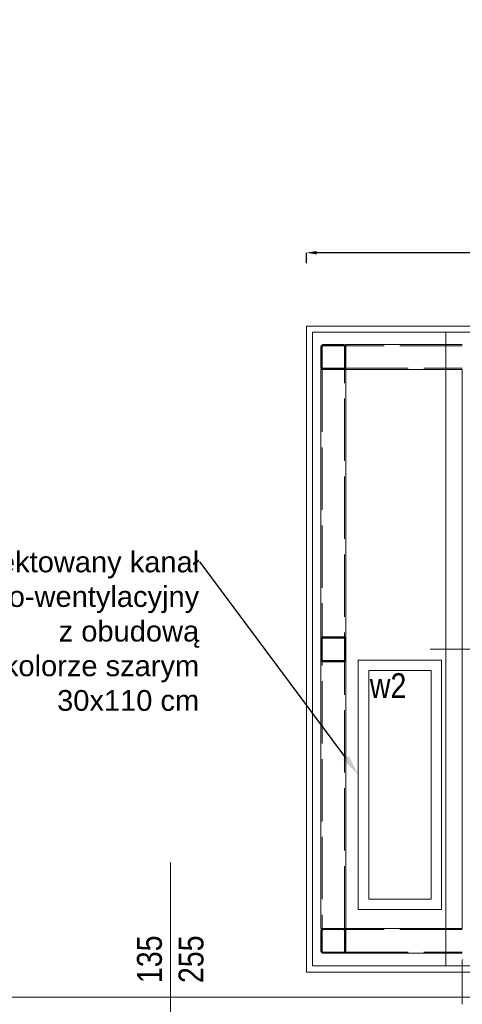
# Model space of a CAD drawing. Header units: millimetres. Extents: x 402 to 79005, y -7782 to 89952.
# Tile 121 of 256: x 26071 to 26284, y 22202 to 22676. Entities that reach past the tile are written whole.
import ezdxf
from ezdxf import colors
from ezdxf.entities.mleader import LeaderData, LeaderLine
from ezdxf.math import Vec2, Vec3

# ---------------------------------------------------------------- set-up
doc = ezdxf.new("R2010")
doc.units = ezdxf.units.MM
doc.header["$LTSCALE"] = 10
doc.linetypes.add('ACAD_ISO02W100', pattern=[15, 12, -3])
doc.linetypes.add('ACAD_ISO04W100', pattern=[30, 24, -3, 0, -3])
doc.layers.get('0').update_dxf_attribs({"lineweight": 0})
doc.layers.get('Defpoints').update_dxf_attribs({"color": 253})
for name, color, linetype, lineweight in [('0_A_OPISY', 1, 'Continuous', 0), ('0_A_PRZEKRÓJ', 5, 'Continuous', 0), ('0_A_WYMIAROWANIE', 1, 'Continuous', 5), ('0_A_ŚCIANY ', 253, 'Continuous', 30), ('0_KANAŁ KLIMATYZACYJNO-WENTYLACYJNY', 7, 'Continuous', 0), ('0_OPISY', 1, 'Continuous', 0), ('0_SZKLANA ELEWACJA SZYBU WINDOWEGO', 132, 'Continuous', 0), ('A_SZYB WINDOWY', 7, 'Continuous', 0), ('AS_Belki', 145, 'Continuous', 0)]:
    doc.layers.add(name, color=color, linetype=linetype, lineweight=lineweight)
doc.styles.add('SIMPLEXD', font='simplex.shx', dxfattribs={"width": 0.6})
doc.styles.get("Standard").update_dxf_attribs({"font": 'arial.ttf'})
doc.dimstyles.new('1-100', dxfattribs={"dimtxt": 16, "dimasz": 5, "dimexe": 0, "dimexo": 0, "dimgap": 5, "dimtad": 1, "dimdec": 1, "dimtxsty": 'SIMPLEXD', "dimcen": 5, "dimclrt": 256, "dimadec": 0, "dimazin": 0, "dimtfac": 1, "dimtdec": 0, "dimtix": 1, "dimtmove": 1, "dimatfit": 3, "dimldrblk": 'LP', "dimfxl": 0, "dimarcsym": 0})

# ---------------------------------------------------------------- blocks, each defined once
blk = doc.blocks.new('zw$BBA8')
for p, q in [((-301.9, 3231.1), (-501.9, 3231.1)), ((-501.9, 3231.1), (-501.9, 181.1)), ((-576.9, 1706.1), (1673.1, 1706.1)), ((-501.9, 181.1), (-301.9, 181.1))]:
    blk.add_line(p, q)
blk = doc.blocks.new('*D4112')
at = {"layer": '0_A_WYMIAROWANIE', "color": 0, "lineweight": -2}
for p, q in [((26208.95, 22558.47), (26208.95, 22563.47)), ((26483.95, 22563.47), (26213.95, 22563.47)), ((26488.95, 22558.47), (26488.95, 22563.47))]:
    blk.add_line(p, q, dxfattribs=at)
at = {"layer": '0_A_WYMIAROWANIE', "color": 0, "lineweight": 9}
for points in [[(26213.95, 22564.31), (26213.95, 22562.64), (26208.95, 22563.47)], [(26483.95, 22562.64), (26483.95, 22564.31), (26488.95, 22563.47)]]:
    blk.add_solid(points, dxfattribs=at)
at = {"layer": 'Defpoints', "color": 0, "lineweight": 9}
for p in [(26208.95, 22563.47), (26208.95, 22518.3), (26488.95, 22518.3)]:
    blk.add_point(p, dxfattribs=at)
at = {"layer": '0_A_WYMIAROWANIE', "insert": (26348.95, 22576.47), "char_height": 16, "attachment_point": 5, "style": 'SIMPLEXD'}
blk.add_mtext('280', dxfattribs=at)
blk = doc.blocks.new('LP')
for p, q in [((0, 1), (0, 0)), ((0, 0), (-1, 0)), ((0, -1), (0, 0)), ((0, 0), (1, 0))]:
    blk.add_line(p, q)
at = {"const_width": 0.2}
blk.add_lwpolyline([(0.707, 0.707), (-0.707, -0.707)], dxfattribs=at)

msp = doc.modelspace()

# ---------------------------------------------------------------- hatches: boundary and pattern name
at = {"layer": 'AS_Belki'}
h = msp.add_hatch(dxfattribs=at)
h.set_pattern_fill('HYPECUTREGION', color=10, scale=0.5, angle=270, style=0, pattern_type=2)
h.set_pattern_definition([(315, (26255.57455, 22297.22936), (0.3535534, 0.3535534), [])])
h.paths.add_polyline_path([(26227.95, 22508.13), (26227.95, 22518.33, 0.414214), (26227.05, 22519.23), (26216.85, 22519.23, 0.414214), (26215.95, 22518.33), (26215.95, 22508.13, 0.414214), (26216.85, 22507.23), (26227.05, 22507.23, 0.414214)], flags=0)
h.paths.add_polyline_path([(26227.35, 22518.03), (26227.35, 22508.43, -0.414214), (26226.75, 22507.83), (26217.15, 22507.83, -0.414214), (26216.55, 22508.43), (26216.55, 22518.03, -0.414214), (26217.15, 22518.63), (26226.75, 22518.63, -0.414214)], flags=0)
h = msp.add_hatch(dxfattribs=at)
h.set_pattern_fill('HYPECUTREGION', color=10, scale=0.5, angle=270, style=0, pattern_type=2)
h.set_pattern_definition([(315, (26255.57455, 22156.5551), (0.3535534, 0.3535534), [])])
h.paths.add_polyline_path([(26227.95, 22367.46), (26227.95, 22377.66, 0.414214), (26227.05, 22378.56), (26216.85, 22378.56, 0.414214), (26215.95, 22377.66), (26215.95, 22367.46, 0.414214), (26216.85, 22366.56), (26227.05, 22366.56, 0.414214)], flags=0)
h.paths.add_polyline_path([(26227.35, 22377.36), (26227.35, 22367.76, -0.414214), (26226.75, 22367.16), (26217.15, 22367.16, -0.414214), (26216.55, 22367.76), (26216.55, 22377.36, -0.414214), (26217.15, 22377.96), (26226.75, 22377.96, -0.414214)], flags=0)
h = msp.add_hatch(dxfattribs=at)
h.set_pattern_fill('HYPECUTREGION', color=10, scale=0.5, angle=270, style=0, pattern_type=2)
h.set_pattern_definition([(315, (26255.57455, 22232.22936), (0.3535534, 0.3535534), [])])
h.paths.add_polyline_path([(26227.95, 22227.13), (26227.95, 22237.33, 0.414214), (26227.05, 22238.23), (26216.85, 22238.23, 0.414214), (26215.95, 22237.33), (26215.95, 22227.13, 0.414214), (26216.85, 22226.23), (26227.05, 22226.23, 0.414214)], flags=0)
h.paths.add_polyline_path([(26227.35, 22237.03), (26227.35, 22227.43, -0.414214), (26226.75, 22226.83), (26217.15, 22226.83, -0.414214), (26216.55, 22227.43), (26216.55, 22237.03, -0.414214), (26217.15, 22237.63), (26226.75, 22237.63, -0.414214)], flags=0)

# ---------------------------------------------------------------- linework, layer by layer
at = {"layer": '0_A_PRZEKRÓJ', "color": 1, "lineweight": 0}
msp.add_lwpolyline([(26143.65, 22149.06), (26143.65, 22270)], dxfattribs=at)
at = {"layer": '0_A_ŚCIANY ', "lineweight": 0}
msp.add_lwpolyline([(25997.15, 22671.77), (25997.15, 22205.19), (26588.15, 22205.19), (26588.15, 22972.77)], dxfattribs=at)
at = {"layer": '0_KANAŁ KLIMATYZACYJNO-WENTYLACYJNY', "ltscale": 10}
msp.add_lwpolyline([(26273.95, 22367.34), (26233.95, 22367.34), (26233.95, 22247.34), (26273.95, 22247.34)], close=True, dxfattribs=at)
msp.add_lwpolyline([(26268.95, 22362.34), (26238.95, 22362.34), (26238.95, 22252.34), (26268.95, 22252.34), (26268.95, 22362.34)], dxfattribs=at)
at = {"layer": '0_SZKLANA ELEWACJA SZYBU WINDOWEGO'}
for points in [[(26208.95, 22528.19), (26488.95, 22528.19), (26488.95, 22217.19), (26208.95, 22217.19)], [(26211.95, 22525.19), (26485.95, 22525.19), (26485.95, 22220.19), (26211.95, 22220.19)]]:
    msp.add_lwpolyline(points, close=True, dxfattribs=at)
at = {"layer": 'AS_Belki', "linetype": 'Continuous', "ltscale": 0.25}
for p, q in [((26215.95, 22518.33), (26215.95, 22508.13)), ((26216.55, 22508.43), (26216.55, 22518.03)), ((26227.05, 22519.23), (26216.85, 22519.23)), ((26217.15, 22518.63), (26226.75, 22518.63)), ((26227.35, 22518.03), (26227.35, 22508.43)), ((26227.95, 22518.33), (26227.95, 22519.23)), ((26283.95, 22519.23), (26227.95, 22519.23)), ((26227.95, 22518.33), (26227.95, 22508.13)), ((26215.95, 22507.23), (26215.95, 22238.23)), ((26215.95, 22507.23), (26216.85, 22507.23)), ((26216.85, 22507.23), (26227.05, 22507.23)), ((26226.75, 22507.83), (26217.15, 22507.83)), ((26227.05, 22507.23), (26227.95, 22507.23)), ((26227.95, 22507.23), (26227.95, 22508.09)), ((26227.95, 22507.23), (26283.95, 22507.23)), ((26227.95, 22238.23), (26227.95, 22507.23)), ((26283.95, 22507.19), (26283.95, 22238.19)), ((26215.95, 22377.66), (26215.95, 22367.46)), ((26216.55, 22367.76), (26216.55, 22377.36)), ((26227.05, 22378.56), (26216.85, 22378.56)), ((26217.15, 22377.96), (26226.75, 22377.96)), ((26227.35, 22377.36), (26227.35, 22367.76)), ((26227.95, 22377.66), (26227.95, 22367.46)), ((26216.85, 22366.56), (26227.05, 22366.56)), ((26226.75, 22367.16), (26217.15, 22367.16)), ((26227.05, 22238.23), (26216.85, 22238.23)), ((26227.95, 22237.33), (26227.95, 22238.23)), ((26283.95, 22238.23), (26227.95, 22238.23)), ((26215.95, 22237.33), (26215.95, 22227.13)), ((26216.55, 22227.43), (26216.55, 22237.03)), ((26217.15, 22237.63), (26226.75, 22237.63)), ((26227.35, 22237.03), (26227.35, 22227.43)), ((26227.95, 22237.33), (26227.95, 22227.13)), ((26216.85, 22226.23), (26227.05, 22226.23)), ((26226.75, 22226.83), (26217.15, 22226.83)), ((26227.95, 22226.23), (26227.95, 22227.09)), ((26227.95, 22226.23), (26283.95, 22226.23)), ((26283.95, 22223.24), (26283.95, 22211.24)), ((26283.95, 22211.24), (26283.95, 22201.69))]:
    msp.add_line(p, q, dxfattribs=at)
at = {"layer": 'AS_Belki', "color": 84, "linetype": 'ACAD_ISO02W100', "ltscale": 0.25}
for p, q in [((26283.95, 22518.63), (26227.95, 22518.63)), ((26216.55, 22507.23), (26216.55, 22238.23)), ((26227.35, 22238.23), (26227.35, 22507.23)), ((26227.95, 22507.83), (26283.95, 22507.83)), ((26283.95, 22237.63), (26227.95, 22237.63)), ((26227.95, 22226.83), (26283.95, 22226.83))]:
    msp.add_line(p, q, dxfattribs=at)
at = {"layer": 'AS_Belki', "color": 10, "linetype": 'ACAD_ISO04W100', "ltscale": 0.25}
for p, q in [((26215.95, 22507.23), (26215.95, 22507.23)), ((26215.95, 22238.27), (26215.95, 22238.27))]:
    msp.add_line(p, q, dxfattribs=at)
at = {"layer": 'AS_Belki', "linetype": 'Continuous', "ltscale": 0.25}
msp.add_lwpolyline([(26215.95, 22238.23), (26227.95, 22238.23)], dxfattribs=at)
for centre, start, end in [((26216.85, 22518.33), 90, 180), ((26227.05, 22518.33), 0, 90), ((26216.85, 22508.13), 180, 270), ((26227.05, 22508.13), 270, 0), ((26216.85, 22377.66), 90, 180), ((26227.05, 22377.66), 0, 90), ((26216.85, 22367.46), 180, 270), ((26227.05, 22367.46), 270, 0), ((26216.85, 22237.33), 90, 180), ((26227.05, 22237.33), 0, 90), ((26216.85, 22227.13), 180, 270), ((26227.05, 22227.13), 270, 0)]:
    msp.add_arc(centre, 0.9, start, end, dxfattribs=at)
at = {"layer": 'AS_Belki', "linetype": 'Continuous', "ltscale": 0.25, "extrusion": (-1.5136e-13, 6.27875e-14, -1)}
for centre in [(-26217.15, 22518.03, 0), (-26217.15, 22377.36, 0)]:
    msp.add_arc(centre, 0.6, 0, 90, dxfattribs=at)
at = {"layer": 'AS_Belki', "linetype": 'Continuous', "ltscale": 0.25, "extrusion": (1.76696e-13, 3.78956e-14, -1)}
for centre in [(-26226.75, 22518.03, 0), (-26226.75, 22377.36, 0)]:
    msp.add_arc(centre, 0.6, 90, 180, dxfattribs=at)
at = {"layer": 'AS_Belki', "linetype": 'Continuous', "ltscale": 0.25, "extrusion": (-1.5136e-13, -6.27875e-14, -1)}
for centre in [(-26217.15, 22508.43, 0), (-26217.15, 22367.76, 0)]:
    msp.add_arc(centre, 0.6, 270, 0, dxfattribs=at)
at = {"layer": 'AS_Belki', "linetype": 'Continuous', "ltscale": 0.25, "extrusion": (6.30096e-14, -1.51582e-13, -1)}
for centre in [(-26226.75, 22508.43, 0), (-26226.75, 22367.76, 0)]:
    msp.add_arc(centre, 0.6, 180, 270, dxfattribs=at)
at = {"layer": 'AS_Belki', "linetype": 'Continuous', "ltscale": 0.25, "extrusion": (-1.13465e-13, 4.70906e-14, -1)}
msp.add_arc((-26217.15, 22237.03, 0), 0.6, 0, 90, dxfattribs=at)
at = {"layer": 'AS_Belki', "linetype": 'Continuous', "ltscale": 0.25, "extrusion": (1.92393e-13, 7.57912e-14, -1)}
msp.add_arc((-26226.75, 22237.03, 0), 0.6, 90, 180, dxfattribs=at)
at = {"layer": 'AS_Belki', "linetype": 'Continuous', "ltscale": 0.25, "extrusion": (-7.55692e-14, -3.13938e-14, -1)}
msp.add_arc((-26217.15, 22227.43, 0), 0.6, 270, 0, dxfattribs=at)
at = {"layer": 'AS_Belki', "linetype": 'Continuous', "ltscale": 0.25, "extrusion": (7.87064e-14, -1.89478e-13, -1)}
msp.add_arc((-26226.75, 22227.43, 0), 0.6, 180, 270, dxfattribs=at)

# ---------------------------------------------------------------- block references
at = {"layer": 'A_SZYB WINDOWY', "xscale": 0.09999999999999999, "yscale": 0.09999999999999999, "zscale": 0.09999999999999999}
msp.add_blockref('zw$BBA8', (26326.15, 22202.08), dxfattribs=at)

# ---------------------------------------------------------------- texts
at = {"color": 1, "lineweight": 30, "ltscale": 100, "insert": (26127.48, 22223.37), "char_height": 12, "width": 185.4507, "attachment_point": 2, "rotation": 90}
msp.add_mtext('{\\fArial Narrow|b0|i0|c238|p34;135\\P255}', dxfattribs=at)
at = {"layer": '0_A_OPISY', "color": 1, "lineweight": 30, "ltscale": 100, "insert": (26248.26, 22361.09), "char_height": 12, "width": 185.4507, "attachment_point": 2}
msp.add_mtext('{\\fArial Narrow|b0|i0|c238|p34;w2}', dxfattribs=at)

# ---------------------------------------------------------------- dimensions: what is measured, and where the dimension line sits
at = {"layer": '0_A_WYMIAROWANIE', "color": 1}
dim = msp.add_linear_dim(base=(26208.95, 22563.47), p1=(26488.95, 22518.3), p2=(26208.95, 22518.3), dimstyle='1-100', dxfattribs=at)
dim.commit()
dim.dimension.update_dxf_attribs({"geometry": '*D4112', "text_midpoint": (26348.95, 22576.47)})

# ---------------------------------------------------------------- leaders
at = {"layer": '0_OPISY', "color": 5, "lineweight": 0}
ml = msp.add_multileader_mtext('Standard', dxfattribs=at)
ml.set_content('Projektowany kanał \\Pklimatyzacyjno-wentylacyjny \\Pz obudową \\Pz płyt elewacyjnych w kolorze szarym   \\P30x110 cm', color=5)
ml.set_leader_properties()
ml.build(insert=Vec2(0, 0))
ml.multileader.update_dxf_attribs({"dogleg_length": 0.36, "arrow_head_size": 10})
ctx = ml.context
ctx.base_point, ctx.char_height, ctx.arrow_head_size, ctx.landing_gap_size, ctx.plane_origin = Vec3(25927.15, 22414.56), 10, 10, 0.09, Vec3(25818.37, 22450.04)
ctx.text_align_type = 2
notes = []
notes.append((ctx, [(0, (1, 1, 0), (26157.87, 22414.56), (-1, 0), 0.36, [(0, [(26233.95, 22312.26)], 0, [])])]))
ctx.mtext.insert, ctx.mtext.alignment, ctx.mtext.flow_direction = Vec3(26157.42, 22419.65), 3, 5
for ctx, leaders in notes:
    for number, flags, end, landing, length, lines in leaders:
        leader = LeaderData()
        leader.index, (leader.has_last_leader_line, leader.has_dogleg_vector, leader.attachment_direction) = number, flags
        leader.last_leader_point, leader.dogleg_vector, leader.dogleg_length = Vec3(end), Vec3(landing), length
        for number, points, colour, breaks in lines:
            line = LeaderLine()
            line.index, line.vertices, line.color, line.breaks = number, Vec3.list(points), colors.encode_raw_color(colour), breaks
            leader.lines.append(line)
        ctx.leaders.append(leader)

doc.saveas('drawing.dxf')
